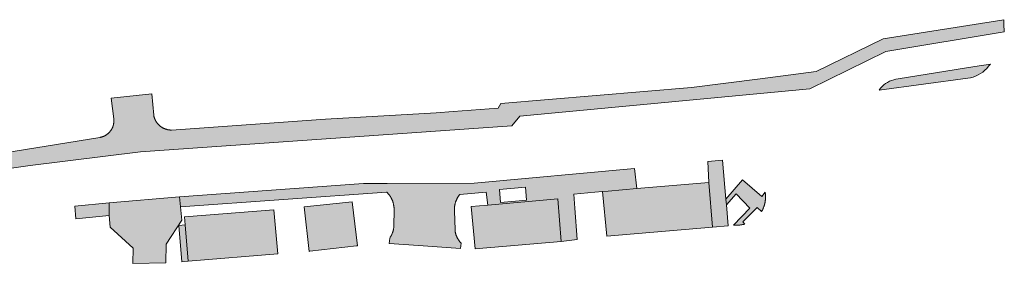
# Model space of a CAD drawing. Extents: x 97094 to 109644, y 463509 to 471969.
# Tile 30 of 256: x 98846 to 98958, y 467344 to 467372. Entities that reach past the tile are written whole.
import ezdxf

# ---------------------------------------------------------------- set-up
doc = ezdxf.new("R2010")
doc.units = 0
doc.layers.add('109 Onkruidbestrijding elementen', color=6, linetype='Continuous', lineweight=20, true_color=0xff00ff)

msp = doc.modelspace()

# ---------------------------------------------------------------- hatches: boundary and pattern name
at = {"layer": '109 Onkruidbestrijding elementen', "true_color": 0xff00ff}
for points in [[(98813.01, 467353.54), (98813.17, 467352.01), (98811.63, 467351.85), (98812.15, 467350.48), (98847.59, 467355.52), (98860.1, 467357.06), (98902.23, 467360.02), (98903.12, 467361.11), (98936.03, 467364.22), (98944.65, 467368.47), (98958.1, 467370.67), (98958.07, 467371.56), (98958.04, 467372.06), (98944.36, 467369.89), (98936.77, 467366.17), (98930.39, 467365.35), (98926.51, 467364.85), (98922.62, 467364.36), (98900.99, 467362.54), (98900.69, 467362.02), (98895.59, 467361.65), (98893.64, 467361.48), (98881.09, 467360.79), (98863.62, 467359.53), (98863.58, 467359.54), (98863.55, 467359.54), (98863.51, 467359.54), (98863.48, 467359.54), (98863.45, 467359.54), (98863.41, 467359.55), (98863.38, 467359.55), (98863.34, 467359.55), (98863.31, 467359.56), (98863.28, 467359.56), (98863.24, 467359.57), (98863.21, 467359.58), (98863.17, 467359.58), (98863.14, 467359.59), (98863.11, 467359.6), (98863.07, 467359.61), (98863.04, 467359.62), (98863.01, 467359.63), (98862.98, 467359.64), (98862.94, 467359.65), (98862.91, 467359.66), (98862.88, 467359.67), (98862.85, 467359.68), (98862.81, 467359.7), (98862.78, 467359.71), (98862.75, 467359.72), (98862.72, 467359.74), (98862.69, 467359.75), (98862.66, 467359.77), (98862.63, 467359.79), (98862.6, 467359.8), (98862.57, 467359.82), (98862.54, 467359.84), (98862.51, 467359.86), (98862.48, 467359.88), (98862.45, 467359.89), (98862.42, 467359.91), (98862.4, 467359.93), (98862.37, 467359.95), (98862.34, 467359.98), (98862.32, 467360), (98862.29, 467360.02), (98862.26, 467360.04), (98862.24, 467360.06), (98862.21, 467360.09), (98862.19, 467360.11), (98862.16, 467360.14), (98862.14, 467360.16), (98862.11, 467360.18), (98862.09, 467360.21), (98862.07, 467360.24), (98862.05, 467360.26), (98862.02, 467360.29), (98862, 467360.31), (98861.98, 467360.34), (98861.96, 467360.37), (98861.94, 467360.4), (98861.92, 467360.43), (98861.9, 467360.45), (98861.88, 467360.48), (98861.86, 467360.51), (98861.85, 467360.54), (98861.83, 467360.57), (98861.81, 467360.6), (98861.79, 467360.63), (98861.78, 467360.66), (98861.76, 467360.69), (98861.75, 467360.72), (98861.73, 467360.75), (98861.72, 467360.79), (98861.71, 467360.82), (98861.69, 467360.85), (98861.68, 467360.88), (98861.67, 467360.91), (98861.66, 467360.95), (98861.65, 467360.98), (98861.64, 467361.01), (98861.63, 467361.05), (98861.62, 467361.08), (98861.61, 467361.11), (98861.6, 467361.15), (98861.6, 467361.18), (98861.59, 467361.21), (98861.37, 467363.65), (98856.75, 467363.17), (98857.06, 467360.81), (98857.07, 467360.78), (98857.07, 467360.74), (98857.07, 467360.71), (98857.07, 467360.68), (98857.08, 467360.65), (98857.08, 467360.62), (98857.08, 467360.59), (98857.08, 467360.55), (98857.08, 467360.52), (98857.07, 467360.49), (98857.07, 467360.46), (98857.07, 467360.43), (98857.07, 467360.4), (98857.06, 467360.36), (98857.06, 467360.33), (98857.06, 467360.3), (98857.05, 467360.27), (98857.04, 467360.24), (98857.04, 467360.21), (98857.03, 467360.18), (98857.03, 467360.15), (98857.02, 467360.11), (98857.01, 467360.08), (98857, 467360.05), (98856.99, 467360.02), (98856.98, 467359.99), (98856.97, 467359.96), (98856.96, 467359.93), (98856.95, 467359.9), (98856.94, 467359.87), (98856.93, 467359.84), (98856.91, 467359.81), (98856.9, 467359.79), (98856.89, 467359.76), (98856.87, 467359.73), (98856.86, 467359.7), (98856.85, 467359.67), (98856.83, 467359.64), (98856.81, 467359.62), (98856.8, 467359.59), (98856.78, 467359.56), (98856.76, 467359.54), (98856.75, 467359.51), (98856.73, 467359.48), (98856.71, 467359.46), (98856.69, 467359.43), (98856.67, 467359.41), (98856.65, 467359.38), (98856.63, 467359.36), (98856.61, 467359.33), (98856.59, 467359.31), (98856.57, 467359.29), (98856.55, 467359.26), (98856.52, 467359.24), (98856.5, 467359.22), (98856.48, 467359.2), (98856.46, 467359.17), (98856.43, 467359.15), (98856.41, 467359.13), (98856.38, 467359.11), (98856.36, 467359.09), (98856.33, 467359.07), (98856.31, 467359.05), (98856.28, 467359.03), (98856.26, 467359.02), (98856.23, 467359), (98856.21, 467358.98), (98856.18, 467358.96), (98856.15, 467358.95), (98856.12, 467358.93), (98856.1, 467358.92), (98856.07, 467358.9), (98856.04, 467358.89), (98856.01, 467358.87), (98855.98, 467358.86), (98855.95, 467358.84), (98855.93, 467358.83), (98855.9, 467358.82), (98855.87, 467358.81), (98855.84, 467358.8), (98855.81, 467358.79), (98855.78, 467358.77), (98855.75, 467358.76), (98855.72, 467358.76), (98855.69, 467358.75), (98855.66, 467358.74), (98855.63, 467358.73), (98855.59, 467358.72), (98855.56, 467358.72), (98855.53, 467358.71), (98855.5, 467358.7), (98855.47, 467358.7), (98826.17, 467353.97), (98822.02, 467353.41), (98819.44, 467353.07), (98817.79, 467352.87), (98817.67, 467353.95), (98813.01, 467353.54)], [(98943.9, 467364.08), (98953.96, 467365.41), (98954.26, 467365.47), (98954.56, 467365.55), (98954.85, 467365.66), (98955.13, 467365.79), (98955.4, 467365.95), (98955.66, 467366.12), (98955.9, 467366.32), (98956.13, 467366.53), (98956.33, 467366.77), (98956.52, 467367.02), (98954.77, 467366.75), (98946.07, 467365.35), (98945.81, 467365.31), (98945.56, 467365.25), (98945.31, 467365.17), (98945.07, 467365.07), (98944.84, 467364.95), (98944.63, 467364.81), (98944.42, 467364.65), (98944.23, 467364.47), (98944.06, 467364.28), (98943.9, 467364.08)], [(98924.99, 467348.5), (98926.79, 467348.67), (98926.58, 467351.06), (98926.52, 467351.7), (98926.14, 467356.12), (98924.47, 467355.97), (98924.59, 467353.57), (98924.99, 467348.5)], [(98924.99, 467348.5), (98924.59, 467353.57), (98916.4, 467352.89), (98913.14, 467352.62), (98912.52, 467352.57), (98913, 467347.5), (98924.99, 467348.5)], [(98926.58, 467351.06), (98927.69, 467352.29), (98929.23, 467350.69), (98927.39, 467348.73), (98927.71, 467348.76), (98927.76, 467348.76), (98927.82, 467348.75), (98927.88, 467348.75), (98927.93, 467348.76), (98927.99, 467348.76), (98928.05, 467348.76), (98928.1, 467348.76), (98928.16, 467348.77), (98928.22, 467348.78), (98928.27, 467348.78), (98928.33, 467348.79), (98928.39, 467348.8), (98928.44, 467348.81), (98928.5, 467348.82), (98928.56, 467348.83), (98928.61, 467348.85), (98928.67, 467348.86), (98928.45, 467349.11), (98930.05, 467350.74), (98930.56, 467350.28), (98930.58, 467350.32), (98930.61, 467350.37), (98930.64, 467350.42), (98930.66, 467350.46), (98930.69, 467350.51), (98930.71, 467350.56), (98930.73, 467350.61), (98930.75, 467350.66), (98930.77, 467350.71), (98930.79, 467350.76), (98930.81, 467350.81), (98930.83, 467350.86), (98930.85, 467350.91), (98930.87, 467350.96), (98930.88, 467351.01), (98930.9, 467351.06), (98930.91, 467351.11), (98930.92, 467351.16), (98930.94, 467351.21), (98930.95, 467351.27), (98930.96, 467351.32), (98930.97, 467351.37), (98930.98, 467351.42), (98930.99, 467351.48), (98930.99, 467351.53), (98931, 467351.58), (98931, 467351.64), (98931.01, 467351.69), (98931.01, 467351.74), (98931.01, 467351.8), (98931.02, 467351.85), (98931.02, 467351.9), (98931.02, 467351.96), (98931.02, 467352.01), (98931.01, 467352.06), (98931.01, 467352.12), (98931.01, 467352.17), (98931, 467352.22), (98931, 467352.28), (98930.99, 467352.33), (98930.97, 467352.47), (98930.61, 467351.99), (98928.4, 467353.87), (98926.52, 467351.7), (98926.58, 467351.06)], [(98856.55, 467351.26), (98856.55, 467349.85), (98856.67, 467348.53), (98859.25, 467346.12), (98859.24, 467344.41), (98862.98, 467344.48), (98862.99, 467346.58), (98864.77, 467349.32), (98864.64, 467350.82), (98864.52, 467351.97), (98856.55, 467351.26)], [(98884.7, 467346.39), (98884.11, 467351.38), (98878.68, 467350.82), (98879.24, 467345.77), (98879.31, 467345.78), (98884.6, 467346.38), (98884.7, 467346.39)], [(98907.82, 467346.9), (98907.45, 467351.72), (98899.49, 467351.02), (98897.62, 467350.85), (98898.07, 467346.05), (98907.82, 467346.9)], [(98852.74, 467349.45), (98856.55, 467349.85), (98856.55, 467351.26), (98852.66, 467350.91), (98852.74, 467349.45)], [(98865.18, 467348.78), (98865.52, 467344.67), (98875.67, 467345.49), (98875.24, 467350.48), (98865.1, 467349.67), (98865.18, 467348.78)], [(98865.52, 467344.67), (98865.18, 467348.78), (98864.43, 467348.71), (98864.79, 467344.6), (98865.52, 467344.67)]]:
    msp.add_hatch(color=6, dxfattribs=at).paths.add_polyline_path(points)
h = msp.add_hatch(color=6, dxfattribs=at)
h.paths.add_polyline_path([(98909.65, 467347.11), (98909.38, 467350.67), (98909.26, 467352.27), (98911.63, 467352.49), (98912.52, 467352.57), (98913.14, 467352.62), (98916.4, 467352.89), (98916.15, 467355.16), (98897.97, 467353.51), (98888.1, 467353.46), (98885.41, 467353.48), (98864.52, 467351.97), (98864.64, 467350.82), (98888.01, 467352.5), (98888.04, 467352.47), (98888.07, 467352.44), (98888.11, 467352.41), (98888.14, 467352.38), (98888.17, 467352.34), (98888.2, 467352.31), (98888.23, 467352.27), (98888.26, 467352.24), (98888.29, 467352.2), (98888.31, 467352.17), (98888.34, 467352.13), (98888.37, 467352.09), (98888.39, 467352.06), (98888.42, 467352.02), (98888.45, 467351.98), (98888.47, 467351.94), (98888.49, 467351.9), (98888.52, 467351.86), (98888.54, 467351.82), (98888.56, 467351.78), (98888.58, 467351.74), (98888.6, 467351.7), (98888.62, 467351.66), (98888.64, 467351.62), (98888.66, 467351.57), (98888.67, 467351.53), (98888.69, 467351.49), (98888.71, 467351.45), (98888.72, 467351.4), (98888.74, 467351.36), (98888.75, 467351.32), (98888.76, 467351.27), (98888.77, 467351.23), (98888.79, 467351.18), (98888.8, 467351.14), (98888.81, 467351.1), (98888.82, 467351.05), (98888.82, 467351.01), (98888.83, 467350.96), (98888.84, 467350.92), (98888.84, 467350.87), (98888.85, 467350.82), (98888.85, 467350.78), (98888.86, 467350.73), (98888.86, 467350.69), (98888.86, 467350.64), (98888.84, 467348.49), (98888.83, 467348.43), (98888.82, 467348.38), (98888.81, 467348.33), (98888.8, 467348.28), (98888.79, 467348.22), (98888.78, 467348.17), (98888.76, 467348.12), (98888.75, 467348.07), (98888.73, 467348.01), (98888.71, 467347.96), (98888.69, 467347.91), (98888.68, 467347.86), (98888.66, 467347.81), (98888.64, 467347.76), (98888.61, 467347.71), (98888.59, 467347.66), (98888.57, 467347.61), (98888.54, 467347.56), (98888.52, 467347.52), (98888.49, 467347.47), (98888.47, 467347.42), (98888.44, 467347.38), (98888.41, 467347.33), (98888.38, 467347.28), (98888.3, 467346.66), (98891.64, 467346.42), (98896.42, 467346.11), (98896.47, 467346.71), (98896.44, 467346.74), (98896.41, 467346.77), (98896.38, 467346.8), (98896.36, 467346.83), (98896.33, 467346.87), (98896.3, 467346.9), (98896.28, 467346.93), (98896.25, 467346.96), (98896.23, 467346.99), (98896.21, 467347.03), (98896.18, 467347.06), (98896.16, 467347.1), (98896.14, 467347.13), (98896.12, 467347.16), (98896.1, 467347.2), (98896.08, 467347.24), (98896.06, 467347.27), (98896.04, 467347.31), (98896.02, 467347.34), (98896, 467347.38), (98895.98, 467347.42), (98895.97, 467347.45), (98895.95, 467347.49), (98895.94, 467347.53), (98895.92, 467347.57), (98895.91, 467347.61), (98895.89, 467347.65), (98895.88, 467347.68), (98895.87, 467347.72), (98895.86, 467347.76), (98895.85, 467347.8), (98895.84, 467347.84), (98895.83, 467347.88), (98895.82, 467347.92), (98895.81, 467347.96), (98895.81, 467348), (98895.8, 467348.04), (98895.79, 467348.08), (98895.79, 467348.12), (98895.78, 467348.16), (98895.78, 467348.2), (98895.78, 467348.24), (98895.72, 467350.32), (98895.72, 467350.36), (98895.71, 467350.41), (98895.71, 467350.45), (98895.71, 467350.5), (98895.71, 467350.54), (98895.71, 467350.59), (98895.71, 467350.63), (98895.72, 467350.68), (98895.72, 467350.72), (98895.72, 467350.77), (98895.73, 467350.81), (98895.73, 467350.86), (98895.74, 467350.9), (98895.75, 467350.94), (98895.75, 467350.99), (98895.76, 467351.03), (98895.77, 467351.08), (98895.78, 467351.12), (98895.79, 467351.17), (98895.8, 467351.21), (98895.81, 467351.25), (98895.83, 467351.3), (98895.84, 467351.34), (98895.85, 467351.38), (98895.87, 467351.42), (98895.88, 467351.47), (98895.9, 467351.51), (98895.92, 467351.55), (98895.94, 467351.59), (98895.95, 467351.63), (98895.97, 467351.67), (98895.99, 467351.72), (98896.01, 467351.76), (98896.03, 467351.8), (98896.06, 467351.83), (98896.08, 467351.87), (98896.1, 467351.91), (98896.13, 467351.95), (98896.15, 467351.99), (98896.18, 467352.03), (98896.2, 467352.06), (98896.23, 467352.1), (98896.26, 467352.14), (98896.28, 467352.17), (98896.31, 467352.21), (98899.33, 467352.49), (98899.49, 467351.02), (98907.45, 467351.72), (98907.82, 467346.9), (98909.65, 467347.11)])
h.paths.add_polyline_path([(98900.83, 467352.8), (98903.78, 467353.06), (98903.91, 467351.57), (98900.96, 467351.31), (98900.83, 467352.8)])

# ---------------------------------------------------------------- linework, layer by layer
at = {"layer": '109 Onkruidbestrijding elementen', "color": 3, "true_color": 0x00ff00}
msp.add_lwpolyline([(98812.15, 467350.48), (98847.59, 467355.52), (98860.1, 467357.06), (98902.23, 467360.02), (98903.12, 467361.11), (98936.03, 467364.22), (98944.65, 467368.47), (98958.1, 467370.67), (98958.07, 467371.56), (98958.04, 467372.06), (98944.36, 467369.89), (98936.77, 467366.17), (98930.39, 467365.35), (98926.51, 467364.85), (98922.62, 467364.36), (98900.99, 467362.54), (98900.69, 467362.02), (98895.59, 467361.65), (98893.64, 467361.48), (98881.09, 467360.79), (98863.62, 467359.53), (98863.58, 467359.54), (98863.55, 467359.54), (98863.51, 467359.54), (98863.48, 467359.54), (98863.45, 467359.54), (98863.41, 467359.55), (98863.38, 467359.55), (98863.34, 467359.55), (98863.31, 467359.56), (98863.28, 467359.56), (98863.24, 467359.57), (98863.21, 467359.58), (98863.17, 467359.58), (98863.14, 467359.59), (98863.11, 467359.6), (98863.07, 467359.61), (98863.04, 467359.62), (98863.01, 467359.63), (98862.98, 467359.64), (98862.94, 467359.65), (98862.91, 467359.66), (98862.88, 467359.67), (98862.85, 467359.68), (98862.81, 467359.7), (98862.78, 467359.71), (98862.75, 467359.72), (98862.72, 467359.74), (98862.69, 467359.75), (98862.66, 467359.77), (98862.63, 467359.79), (98862.6, 467359.8), (98862.57, 467359.82), (98862.54, 467359.84), (98862.51, 467359.86), (98862.48, 467359.88), (98862.45, 467359.89), (98862.42, 467359.91), (98862.4, 467359.93), (98862.37, 467359.95), (98862.34, 467359.98), (98862.32, 467360), (98862.29, 467360.02), (98862.26, 467360.04), (98862.24, 467360.06), (98862.21, 467360.09), (98862.19, 467360.11), (98862.16, 467360.14), (98862.14, 467360.16), (98862.11, 467360.18), (98862.09, 467360.21), (98862.07, 467360.24), (98862.05, 467360.26), (98862.02, 467360.29), (98862, 467360.31), (98861.98, 467360.34), (98861.96, 467360.37), (98861.94, 467360.4), (98861.92, 467360.43), (98861.9, 467360.45), (98861.88, 467360.48), (98861.86, 467360.51), (98861.85, 467360.54), (98861.83, 467360.57), (98861.81, 467360.6), (98861.79, 467360.63), (98861.78, 467360.66), (98861.76, 467360.69), (98861.75, 467360.72), (98861.73, 467360.75), (98861.72, 467360.79), (98861.71, 467360.82), (98861.69, 467360.85), (98861.68, 467360.88), (98861.67, 467360.91), (98861.66, 467360.95), (98861.65, 467360.98), (98861.64, 467361.01), (98861.63, 467361.05), (98861.62, 467361.08), (98861.61, 467361.11), (98861.6, 467361.15), (98861.6, 467361.18), (98861.59, 467361.21), (98861.37, 467363.65), (98856.75, 467363.17), (98857.06, 467360.81), (98857.07, 467360.78), (98857.07, 467360.74), (98857.07, 467360.71), (98857.07, 467360.68), (98857.08, 467360.65), (98857.08, 467360.62), (98857.08, 467360.59), (98857.08, 467360.55), (98857.08, 467360.52), (98857.07, 467360.49), (98857.07, 467360.46), (98857.07, 467360.43), (98857.07, 467360.4), (98857.06, 467360.36), (98857.06, 467360.33), (98857.06, 467360.3), (98857.05, 467360.27), (98857.04, 467360.24), (98857.04, 467360.21), (98857.03, 467360.18), (98857.03, 467360.15), (98857.02, 467360.11), (98857.01, 467360.08), (98857, 467360.05), (98856.99, 467360.02), (98856.98, 467359.99), (98856.97, 467359.96), (98856.96, 467359.93), (98856.95, 467359.9), (98856.94, 467359.87), (98856.93, 467359.84), (98856.91, 467359.81), (98856.9, 467359.79), (98856.89, 467359.76), (98856.87, 467359.73), (98856.86, 467359.7), (98856.85, 467359.67), (98856.83, 467359.64), (98856.81, 467359.62), (98856.8, 467359.59), (98856.78, 467359.56), (98856.76, 467359.54), (98856.75, 467359.51), (98856.73, 467359.48), (98856.71, 467359.46), (98856.69, 467359.43), (98856.67, 467359.41), (98856.65, 467359.38), (98856.63, 467359.36), (98856.61, 467359.33), (98856.59, 467359.31), (98856.57, 467359.29), (98856.55, 467359.26), (98856.52, 467359.24), (98856.5, 467359.22), (98856.48, 467359.2), (98856.46, 467359.17), (98856.43, 467359.15), (98856.41, 467359.13), (98856.38, 467359.11), (98856.36, 467359.09), (98856.33, 467359.07), (98856.31, 467359.05), (98856.28, 467359.03), (98856.26, 467359.02), (98856.23, 467359), (98856.21, 467358.98), (98856.18, 467358.96), (98856.15, 467358.95), (98856.12, 467358.93), (98856.1, 467358.92), (98856.07, 467358.9), (98856.04, 467358.89), (98856.01, 467358.87), (98855.98, 467358.86), (98855.95, 467358.84), (98855.93, 467358.83), (98855.9, 467358.82), (98855.87, 467358.81), (98855.84, 467358.8), (98855.81, 467358.79), (98855.78, 467358.77), (98855.75, 467358.76), (98855.72, 467358.76), (98855.69, 467358.75), (98855.66, 467358.74), (98855.63, 467358.73), (98855.59, 467358.72), (98855.56, 467358.72), (98855.53, 467358.71), (98855.5, 467358.7), (98855.47, 467358.7), (98826.17, 467353.97)], dxfattribs=at)
for points in [[(98943.9, 467364.08), (98953.96, 467365.41), (98954.26, 467365.47), (98954.56, 467365.55), (98954.85, 467365.66), (98955.13, 467365.79), (98955.4, 467365.95), (98955.66, 467366.12), (98955.9, 467366.32), (98956.13, 467366.53), (98956.33, 467366.77), (98956.52, 467367.02), (98954.77, 467366.75), (98946.07, 467365.35), (98945.81, 467365.31), (98945.56, 467365.25), (98945.31, 467365.17), (98945.07, 467365.07), (98944.84, 467364.95), (98944.63, 467364.81), (98944.42, 467364.65), (98944.23, 467364.47), (98944.06, 467364.28), (98943.9, 467364.08)], [(98924.99, 467348.5), (98926.79, 467348.67), (98926.58, 467351.06), (98926.52, 467351.7), (98926.14, 467356.12), (98924.47, 467355.97), (98924.59, 467353.57), (98924.99, 467348.5)], [(98909.65, 467347.11), (98909.38, 467350.67), (98909.26, 467352.27), (98911.63, 467352.49), (98912.52, 467352.57), (98913.14, 467352.62), (98916.4, 467352.89), (98916.15, 467355.16), (98897.97, 467353.51), (98888.1, 467353.46), (98885.41, 467353.48), (98864.52, 467351.97), (98864.64, 467350.82), (98888.01, 467352.5), (98888.04, 467352.47), (98888.07, 467352.44), (98888.11, 467352.41), (98888.14, 467352.38), (98888.17, 467352.34), (98888.2, 467352.31), (98888.23, 467352.27), (98888.26, 467352.24), (98888.29, 467352.2), (98888.31, 467352.17), (98888.34, 467352.13), (98888.37, 467352.09), (98888.39, 467352.06), (98888.42, 467352.02), (98888.45, 467351.98), (98888.47, 467351.94), (98888.49, 467351.9), (98888.52, 467351.86), (98888.54, 467351.82), (98888.56, 467351.78), (98888.58, 467351.74), (98888.6, 467351.7), (98888.62, 467351.66), (98888.64, 467351.62), (98888.66, 467351.57), (98888.67, 467351.53), (98888.69, 467351.49), (98888.71, 467351.45), (98888.72, 467351.4), (98888.74, 467351.36), (98888.75, 467351.32), (98888.76, 467351.27), (98888.77, 467351.23), (98888.79, 467351.18), (98888.8, 467351.14), (98888.81, 467351.1), (98888.82, 467351.05), (98888.82, 467351.01), (98888.83, 467350.96), (98888.84, 467350.92), (98888.84, 467350.87), (98888.85, 467350.82), (98888.85, 467350.78), (98888.86, 467350.73), (98888.86, 467350.69), (98888.86, 467350.64), (98888.84, 467348.49), (98888.83, 467348.43), (98888.82, 467348.38), (98888.81, 467348.33), (98888.8, 467348.28), (98888.79, 467348.22), (98888.78, 467348.17), (98888.76, 467348.12), (98888.75, 467348.07), (98888.73, 467348.01), (98888.71, 467347.96), (98888.69, 467347.91), (98888.68, 467347.86), (98888.66, 467347.81), (98888.64, 467347.76), (98888.61, 467347.71), (98888.59, 467347.66), (98888.57, 467347.61), (98888.54, 467347.56), (98888.52, 467347.52), (98888.49, 467347.47), (98888.47, 467347.42), (98888.44, 467347.38), (98888.41, 467347.33), (98888.38, 467347.28), (98888.3, 467346.66), (98891.64, 467346.42), (98896.42, 467346.11), (98896.47, 467346.71), (98896.44, 467346.74), (98896.41, 467346.77), (98896.38, 467346.8), (98896.36, 467346.83), (98896.33, 467346.87), (98896.3, 467346.9), (98896.28, 467346.93), (98896.25, 467346.96), (98896.23, 467346.99), (98896.21, 467347.03), (98896.18, 467347.06), (98896.16, 467347.1), (98896.14, 467347.13), (98896.12, 467347.16), (98896.1, 467347.2), (98896.08, 467347.24), (98896.06, 467347.27), (98896.04, 467347.31), (98896.02, 467347.34), (98896, 467347.38), (98895.98, 467347.42), (98895.97, 467347.45), (98895.95, 467347.49), (98895.94, 467347.53), (98895.92, 467347.57), (98895.91, 467347.61), (98895.89, 467347.65), (98895.88, 467347.68), (98895.87, 467347.72), (98895.86, 467347.76), (98895.85, 467347.8), (98895.84, 467347.84), (98895.83, 467347.88), (98895.82, 467347.92), (98895.81, 467347.96), (98895.81, 467348), (98895.8, 467348.04), (98895.79, 467348.08), (98895.79, 467348.12), (98895.78, 467348.16), (98895.78, 467348.2), (98895.78, 467348.24), (98895.72, 467350.32), (98895.72, 467350.36), (98895.71, 467350.41), (98895.71, 467350.45), (98895.71, 467350.5), (98895.71, 467350.54), (98895.71, 467350.59), (98895.71, 467350.63), (98895.72, 467350.68), (98895.72, 467350.72), (98895.72, 467350.77), (98895.73, 467350.81), (98895.73, 467350.86), (98895.74, 467350.9), (98895.75, 467350.94), (98895.75, 467350.99), (98895.76, 467351.03), (98895.77, 467351.08), (98895.78, 467351.12), (98895.79, 467351.17), (98895.8, 467351.21), (98895.81, 467351.25), (98895.83, 467351.3), (98895.84, 467351.34), (98895.85, 467351.38), (98895.87, 467351.42), (98895.88, 467351.47), (98895.9, 467351.51), (98895.92, 467351.55), (98895.94, 467351.59), (98895.95, 467351.63), (98895.97, 467351.67), (98895.99, 467351.72), (98896.01, 467351.76), (98896.03, 467351.8), (98896.06, 467351.83), (98896.08, 467351.87), (98896.1, 467351.91), (98896.13, 467351.95), (98896.15, 467351.99), (98896.18, 467352.03), (98896.2, 467352.06), (98896.23, 467352.1), (98896.26, 467352.14), (98896.28, 467352.17), (98896.31, 467352.21), (98899.33, 467352.49), (98899.49, 467351.02), (98907.45, 467351.72), (98907.82, 467346.9), (98909.65, 467347.11)], [(98924.99, 467348.5), (98924.59, 467353.57), (98916.4, 467352.89), (98913.14, 467352.62), (98912.52, 467352.57), (98913, 467347.5), (98924.99, 467348.5)], [(98926.58, 467351.06), (98927.69, 467352.29), (98929.23, 467350.69), (98927.39, 467348.73), (98927.71, 467348.76), (98927.76, 467348.76), (98927.82, 467348.75), (98927.88, 467348.75), (98927.93, 467348.76), (98927.99, 467348.76), (98928.05, 467348.76), (98928.1, 467348.76), (98928.16, 467348.77), (98928.22, 467348.78), (98928.27, 467348.78), (98928.33, 467348.79), (98928.39, 467348.8), (98928.44, 467348.81), (98928.5, 467348.82), (98928.56, 467348.83), (98928.61, 467348.85), (98928.67, 467348.86), (98928.45, 467349.11), (98930.05, 467350.74), (98930.56, 467350.28), (98930.58, 467350.32), (98930.61, 467350.37), (98930.64, 467350.42), (98930.66, 467350.46), (98930.69, 467350.51), (98930.71, 467350.56), (98930.73, 467350.61), (98930.75, 467350.66), (98930.77, 467350.71), (98930.79, 467350.76), (98930.81, 467350.81), (98930.83, 467350.86), (98930.85, 467350.91), (98930.87, 467350.96), (98930.88, 467351.01), (98930.9, 467351.06), (98930.91, 467351.11), (98930.92, 467351.16), (98930.94, 467351.21), (98930.95, 467351.27), (98930.96, 467351.32), (98930.97, 467351.37), (98930.98, 467351.42), (98930.99, 467351.48), (98930.99, 467351.53), (98931, 467351.58), (98931, 467351.64), (98931.01, 467351.69), (98931.01, 467351.74), (98931.01, 467351.8), (98931.02, 467351.85), (98931.02, 467351.9), (98931.02, 467351.96), (98931.02, 467352.01), (98931.01, 467352.06), (98931.01, 467352.12), (98931.01, 467352.17), (98931, 467352.22), (98931, 467352.28), (98930.99, 467352.33), (98930.97, 467352.47), (98930.61, 467351.99), (98928.4, 467353.87), (98926.52, 467351.7), (98926.58, 467351.06)], [(98900.83, 467352.8), (98903.78, 467353.06), (98903.91, 467351.57), (98900.96, 467351.31), (98900.83, 467352.8)], [(98856.55, 467351.26), (98856.55, 467349.85), (98856.67, 467348.53), (98859.25, 467346.12), (98859.24, 467344.41), (98862.98, 467344.48), (98862.99, 467346.58), (98864.77, 467349.32), (98864.64, 467350.82), (98864.52, 467351.97), (98856.55, 467351.26)], [(98884.7, 467346.39), (98884.11, 467351.38), (98878.68, 467350.82), (98879.24, 467345.77), (98879.31, 467345.78), (98884.6, 467346.38), (98884.7, 467346.39)], [(98907.82, 467346.9), (98907.45, 467351.72), (98899.49, 467351.02), (98897.62, 467350.85), (98898.07, 467346.05), (98907.82, 467346.9)], [(98852.74, 467349.45), (98856.55, 467349.85), (98856.55, 467351.26), (98852.66, 467350.91), (98852.74, 467349.45)], [(98865.18, 467348.78), (98865.52, 467344.67), (98875.67, 467345.49), (98875.24, 467350.48), (98865.1, 467349.67), (98865.18, 467348.78)], [(98865.52, 467344.67), (98865.18, 467348.78), (98864.43, 467348.71), (98864.79, 467344.6), (98865.52, 467344.67)]]:
    msp.add_lwpolyline(points, close=True, dxfattribs=at)

doc.saveas('drawing.dxf')
